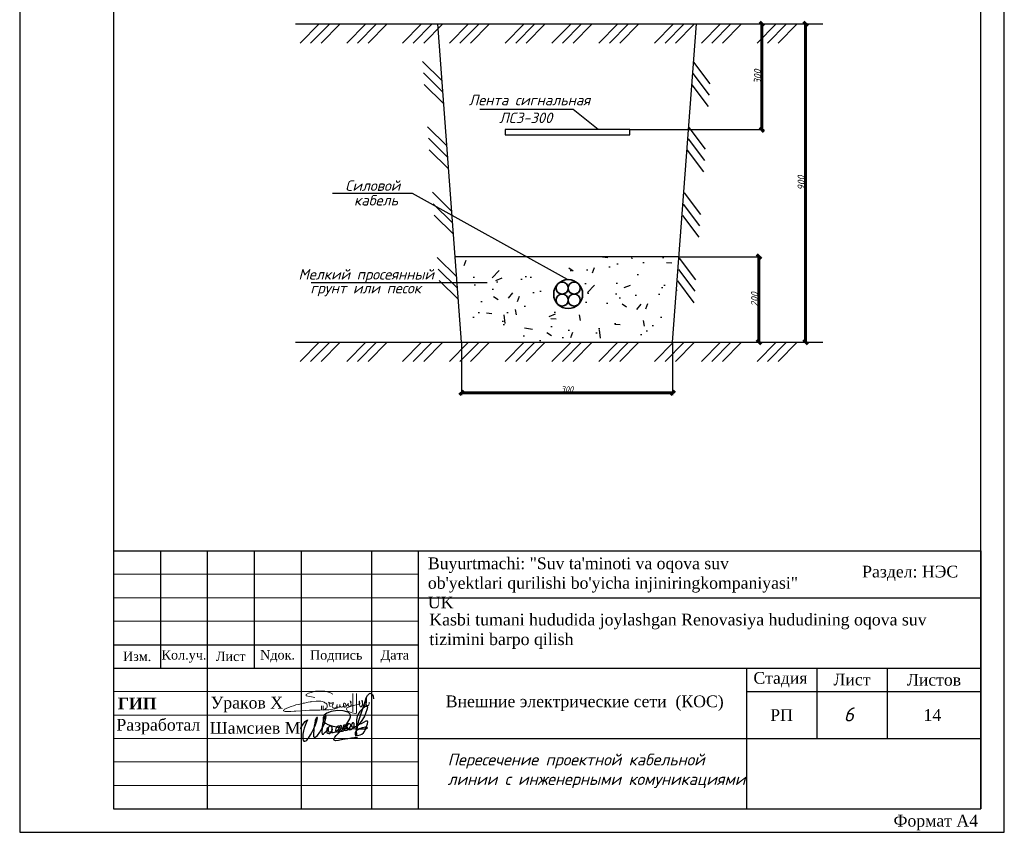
# Model space of a CAD drawing. Header units: metres. Extents: x 703615 to 712205, y 4306166 to 4311183.
# Tile 101 of 256: x 708637 to 708847, y 4306635 to 4306808. Entities that reach past the tile are written whole.
import ezdxf

# ---------------------------------------------------------------- set-up
doc = ezdxf.new("R2010")
doc.units = ezdxf.units.M
doc.header["$LTSCALE"] = 0.5
doc.header["$PDMODE"] = 35
doc.header["$PDSIZE"] = 0.3
for name, color, linetype, lineweight in [('Графа', 7, 'Continuous', 30), ('Графа 20', 7, 'Continuous', 20), ('ПЛАН', 250, 'Continuous', 30), ('Слой размерная', 7, 'Continuous', 13), ('Формат', 7, 'Continuous', 25)]:
    doc.layers.add(name, color=color, linetype=linetype, lineweight=lineweight)
doc.layers.add('Таблицы', color=7, linetype='Continuous')
doc.layers.add('Титульный лист', color=7, linetype='Continuous')
doc.styles.add('Arial UPS', font='times.ttf', dxfattribs={"height": 2.5})
doc.styles.add('ISO', font='isocpeui.ttf')
doc.styles.add('ISOCPEUR текстовый', font='isocpeur.ttf', dxfattribs={"width": 0.8, "oblique": 15})
doc.styles.get("Standard").update_dxf_attribs({"font": 'times.ttf'})
doc.styles.add('Style-RUSSIAN_1251 I 0.32289', font='isocpeui.ttf')
doc.styles.add('Times new roman', font='timesbd.ttf', dxfattribs={"height": 3})
doc.styles.add('ГОСТ1250', font='isocpeui.ttf', dxfattribs={"height": 1200})
doc.dimstyles.new('Copy of 1000_1', dxfattribs={"dimtxt": 1200, "dimasz": 900, "dimexe": 500, "dimexo": 100, "dimgap": 200, "dimtad": 1, "dimdec": 1, "dimlfac": 0.001, "dimzin": 0, "dimdsep": 46, "dimtxsty": 'ГОСТ1250', "dimblk": 'OBLIQUE', "dimcen": 0.09, "dimclrd": 1, "dimclre": 1, "dimclrt": 1, "dimadec": 0, "dimazin": 0, "dimtfac": 1, "dimtdec": 1, "dimtmove": 0, "dimatfit": 3, "dimldrblk": 'OBLIQUE', "dimfxl": 1, "dimtolj": 1, "dimtzin": 0, "dimlwe": -1, "dimarcsym": 0})

# ---------------------------------------------------------------- blocks, each defined once
blk = doc.blocks.new('fref')
at = {"lineweight": 35, "ltscale": 100}
for centre, radius in [((354788.7762435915, 84760.4824886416), 313.81439695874), ((354658.7665333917, 84890.49219884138), 130.0097101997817), ((354918.7859537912, 84890.49219884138), 130.0097101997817), ((354658.7665333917, 84630.47277844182), 130.0097101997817), ((354918.7859537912, 84630.47277844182), 130.0097101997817)]:
    blk.add_circle(centre, radius, dxfattribs=at)
blk = doc.blocks.new('_Oblique')
at = {"color": 0, "linetype": 'ByBlock', "lineweight": -2}
blk.add_line((-0.5, -0.5), (0.5, 0.5), dxfattribs=at)
blk = doc.blocks.new('*D156')
at = {"color": 1, "ltscale": 100, "transparency": 16777216}
for p, q in [((9551258.754780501, -726887.8078120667), (9551258.754780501, -738112.5468757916)), ((9596258.754780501, -726887.8078120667), (9596258.754780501, -738112.5468757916))]:
    blk.add_line(p, q, dxfattribs=at)
at = {"color": 1, "lineweight": -2, "ltscale": 100, "transparency": 16777216}
blk.add_line((9551258.754780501, -737612.5468757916), (9596258.754780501, -737612.5468757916), dxfattribs=at)
at = {"layer": 'Defpoints', "color": 0, "lineweight": 60, "ltscale": 100, "transparency": 16777216}
for p in [(9551258.754780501, -726787.8078120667), (9596258.754780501, -726787.8078120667), (9596258.754780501, -737612.5468757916)]:
    blk.add_point(p, dxfattribs=at)
at = {"color": 1, "lineweight": -2, "ltscale": 100, "transparency": 16777216, "xscale": 900, "yscale": 900, "zscale": 900, "rotation": 180}
blk.add_blockref('_Oblique', (9551258.754780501, -737612.5468757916), dxfattribs=at)
at = {"color": 1, "lineweight": -2, "ltscale": 100, "transparency": 16777216, "xscale": 900, "yscale": 900, "zscale": 900}
blk.add_blockref('_Oblique', (9596258.754780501, -737612.5468757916), dxfattribs=at)
at = {"color": 1, "ltscale": 100, "transparency": 16777216, "insert": (9573758.754780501, -736812.5468757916), "char_height": 1200, "attachment_point": 5, "style": 'ГОСТ1250'}
blk.add_mtext('\\A1;300', dxfattribs=at)
blk = doc.blocks.new('*D157')
at = {"color": 1, "ltscale": 100, "transparency": 16777216}
for p, q in [((9587234.139346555, -658933.3242392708), (9615790.323280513, -658933.3242392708)), ((9587234.139346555, -681483.085726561), (9615790.323280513, -681483.085726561))]:
    blk.add_line(p, q, dxfattribs=at)
at = {"color": 1, "lineweight": -2, "ltscale": 100, "transparency": 16777216}
blk.add_line((9615290.323280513, -681483.085726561), (9615290.323280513, -658933.3242392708), dxfattribs=at)
at = {"layer": 'Defpoints', "color": 0, "lineweight": 60, "ltscale": 100, "transparency": 16777216}
for p in [(9587134.139346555, -658933.3242392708), (9615290.323280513, -658933.3242392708), (9587134.139346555, -681483.085726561)]:
    blk.add_point(p, dxfattribs=at)
at = {"color": 1, "lineweight": -2, "ltscale": 100, "transparency": 16777216, "xscale": 900, "yscale": 900, "zscale": 900}
for p, rotation in [((9615290.323280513, -658933.3242392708), 90), ((9615290.323280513, -681483.085726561), 270)]:
    blk.add_blockref('_Oblique', p, dxfattribs=dict(at, rotation=rotation))
at = {"color": 1, "ltscale": 100, "transparency": 16777216, "insert": (9614340.323280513, -670208.2049829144), "char_height": 1200, "attachment_point": 5, "rotation": 90, "style": 'ГОСТ1250'}
blk.add_mtext('\\A1;{\\H1.25x;300}', dxfattribs=at)
blk = doc.blocks.new('*D158')
at = {"color": 1, "ltscale": 100, "transparency": 16777216}
for p, q in [((9597727.636407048, -708577.9759631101), (9615186.94309938, -708577.9759631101)), ((9596358.754780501, -726787.8078120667), (9615186.94309938, -726787.8078120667))]:
    blk.add_line(p, q, dxfattribs=at)
at = {"color": 1, "lineweight": -2, "ltscale": 100, "transparency": 16777216}
blk.add_line((9614686.94309938, -726787.8078120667), (9614686.94309938, -708577.9759631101), dxfattribs=at)
at = {"layer": 'Defpoints', "color": 0, "lineweight": 60, "ltscale": 100, "transparency": 16777216}
for p in [(9597627.636407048, -708577.9759631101), (9614686.94309938, -708577.9759631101), (9596258.754780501, -726787.8078120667)]:
    blk.add_point(p, dxfattribs=at)
at = {"color": 1, "lineweight": -2, "ltscale": 100, "transparency": 16777216, "xscale": 900, "yscale": 900, "zscale": 900}
for p, rotation in [((9614686.94309938, -708577.9759631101), 90), ((9614686.94309938, -726787.8078120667), 270)]:
    blk.add_blockref('_Oblique', p, dxfattribs=dict(at, rotation=rotation))
at = {"color": 1, "ltscale": 100, "transparency": 16777216, "insert": (9613736.94309938, -717682.8918875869), "char_height": 1200, "attachment_point": 5, "rotation": 90, "style": 'ГОСТ1250'}
blk.add_mtext('\\A1;{\\H1.25x;200}', dxfattribs=at)
blk = doc.blocks.new('*D159')
at = {"color": 1, "ltscale": 100, "transparency": 16777216}
for p, q in [((9624520.822069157, -658933.3242392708), (9624120.822069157, -658933.3242392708)), ((9624520.822069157, -726787.8078120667), (9624120.822069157, -726787.8078120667))]:
    blk.add_line(p, q, dxfattribs=at)
at = {"color": 1, "lineweight": -2, "ltscale": 100, "transparency": 16777216}
blk.add_line((9624620.822069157, -726787.8078120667), (9624620.822069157, -658933.3242392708), dxfattribs=at)
at = {"layer": 'Defpoints', "color": 0, "lineweight": 60, "ltscale": 100, "transparency": 16777216}
for p in [(9624620.822069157, -658933.3242392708), (9624620.822069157, -658933.3242392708), (9624620.822069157, -726787.8078120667)]:
    blk.add_point(p, dxfattribs=at)
at = {"color": 1, "lineweight": -2, "ltscale": 100, "transparency": 16777216, "xscale": 900, "yscale": 900, "zscale": 900}
for p, rotation in [((9624620.822069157, -658933.3242392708), 90), ((9624620.822069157, -726787.8078120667), 270)]:
    blk.add_blockref('_Oblique', p, dxfattribs=dict(at, rotation=rotation))
at = {"color": 1, "ltscale": 100, "transparency": 16777216, "insert": (9623670.822069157, -692860.5660256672), "char_height": 1200, "attachment_point": 5, "rotation": 90, "style": 'ГОСТ1250'}
blk.add_mtext('\\A1;{\\H1.25x;900}', dxfattribs=at)
blk = doc.blocks.new('A$C194E077B')
at = {"color": 5, "lineweight": 20}
for points in [[(-162.2544096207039, 199.7434229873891), (-240.4484645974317, 220.6954568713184), (-363.7708476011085, 241.0990534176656), (-363.7708476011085, 276.1616470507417), (-310.3631611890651, 306.9965891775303), (-248.3861532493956, 323.603278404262), (-145.3415479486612, 351.2139971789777), (-37.20661012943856, 351.2139971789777), (76.14627316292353, 351.2139971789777), (194.5864970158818, 319.4780348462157), (265.6846752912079, 278.4294824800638)], [(835.2751156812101, 300.1175734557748), (835.2751156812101, -170.9497752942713), (798.7631466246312, -176.9175655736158), (728.5535804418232, -165.4817502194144), (620.1258657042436, -121.4862891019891), (592.9732395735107, -75.04949680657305), (601.8662064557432, -42.03351798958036), (665.1668836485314, -20.08791127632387), (729.7600514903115, 6.524556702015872), (797.6828921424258, 16.8188391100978), (885.2531333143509, 35.54044824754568), (885.2531333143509, 35.54044824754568), (904.7859178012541, 45.17574729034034)], [(747.6666440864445, 298.6816550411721), (746.2527769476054, -137.625113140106)], [(42.05177246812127, -99.20019937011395), (83.06963820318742, -75.51852354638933), (95.62863474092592, -68.2675835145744), (110.4253241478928, -53.47089410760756), (122.3907353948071, -41.50548286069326), (130.8750715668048, -26.81018154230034), (136.7864069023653, -4.748777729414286), (136.7864069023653, 21.53364607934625), (124.8524340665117, 42.20389336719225), (109.6659834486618, 57.39034398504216), (99.92591582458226, 67.1304116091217), (80.30695065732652, 78.45742642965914), (58.30450778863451, 91.16054274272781), (13.0961304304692, 103.2740909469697), (-18.90538802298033, 111.8488719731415), (-86.595019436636, 111.8488719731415), (-126.6805462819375, 111.8488719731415), (-230.8532248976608, 105.0649502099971), (-248.8390005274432, 100.2456761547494), (-271.038254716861, 100.2456761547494), (-316.8142624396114, 87.98003185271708), (-347.8845914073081, 79.65476229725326), (-409.2683891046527, 69.94344542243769), (-436.2532585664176, 65.67426319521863), (-496.8529337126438, 49.43662917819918), (-542.8993285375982, 37.09853487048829), (-616.9775303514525, 24.26447264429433), (-665.3555747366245, 4.769887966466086), (-728.1785342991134, -12.06347331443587), (-786.7814659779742, -36.63670061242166), (-841.0117928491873, -57.69081082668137), (-858.5049702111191, -64.48227430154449), (-880.3153924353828, -77.07452744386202), (-894.0726033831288, -90.83173839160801), (-904.4079418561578, -101.167076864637), (-904.4079418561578, -112.2755301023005), (-893.9757900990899, -122.7076818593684), (-871.1194254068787, -130.2353718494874), (-840.4398756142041, -134.081221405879), (-808.3811494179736, -134.2097729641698), (-760.2624158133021, -134.2097729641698), (-736.7498630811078, -134.2097729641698), (-653.585880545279, -127.3688624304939), (-611.7686853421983, -123.9290597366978), (-490.563826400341, -116.1595425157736), (-388.5334769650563, -108.7773857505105), (-287.3057848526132, -101.6620965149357), (-158.1883137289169, -96.81179389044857), (-38.8776144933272, -96.81179389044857), (84.74035741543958, -89.47234771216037), (174.1118179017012, -89.47234771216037), (221.6060949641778, -81.85631366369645), (269.1003720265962, -75.20553888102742), (318.1073958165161, -67.04295659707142), (369.2320238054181, -63.11284620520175), (369.2320238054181, -63.11284620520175)], [(0, 0), (0, -92.172981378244)], [(41.15087875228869, 2.42133409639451), (41.23947148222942, -97.7932527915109)], [(203.088096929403, -24.0591691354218), (196.4213109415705, 0.8216148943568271), (190.8937137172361, 21.45088857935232), (184.7601887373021, 44.34151543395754), (184.7601887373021, 65.27444187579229), (175.5787288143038, 81.17719695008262), (168.5294168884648, 93.38696336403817), (188.5064732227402, 73.40990702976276), (200.4919787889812, 70.19840049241), (219.7813791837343, 70.19840049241), (241.5791639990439, 70.19840049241), (258.7997285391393, 74.8126368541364), (272.1971487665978, 78.4024647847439), (279.1524812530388, 90.44945403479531), (279.1524812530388, 70.04889638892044), (274.1359315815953, 51.32687813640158), (262.4684565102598, 26.24771665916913), (251.8804355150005, -0.2958822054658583), (251.8804355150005, -16.47008694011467), (261.2771289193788, -32.74563733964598), (282.259291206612, -44.85969438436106), (302.7043217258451, -50.33792380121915), (328.7434857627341, -43.36075082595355), (346.7897109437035, -32.94175785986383), (360.7508457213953, -18.98062308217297), (368.155257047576, -6.155806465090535), (370.6627580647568, 33.08915586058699), (368.155257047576, -6.155806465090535), (372.2777313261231, -21.54108992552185), (382.0610925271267, -27.18951614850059), (392.163115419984, -33.02192178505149), (406.2885427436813, -29.23702494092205), (418.3444147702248, -26.00666376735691), (432.7706854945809, -11.58039304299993), (437.5745841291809, -3.259796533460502), (437.5745841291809, 38.88784123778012), (437.5745841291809, -3.259796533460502), (452.5390460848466, -18.2242584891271), (463.8060653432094, -24.72927509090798), (477.4434255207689, -24.72927509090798), (504.2163590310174, -20.03774645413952), (520.7946595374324, -3.459445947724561), (527.8734682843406, 8.801410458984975), (524.1269463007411, 22.78362085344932), (521.7185289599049, 40.9794443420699), (521.7185289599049, 47.73200879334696), (525.9580116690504, 54.5381206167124), (534.7997369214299, 63.37984586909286), (549.1751194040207, 63.37984586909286), (568.560710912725, 48.85369395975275), (579.0630990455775, 24.73178537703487), (585.3898042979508, 1.120199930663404), (580.3427368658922, -17.71571215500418), (565.4721935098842, -26.30122436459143), (548.660719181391, -26.30122436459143), (530.5041369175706, -8.144642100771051), (527.8734682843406, 8.801410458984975)], [(592.8985166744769, 1.864389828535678), (614.8021364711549, 19.86218934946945), (620.7994601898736, 30.24985873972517), (635.0700924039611, 44.52049095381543), (637.1924162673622, 69.8023532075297), (635.0700924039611, 44.52049095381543), (635.0700924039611, 19.37587776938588), (645.8683202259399, 0.672798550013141), (664.0536994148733, -9.826535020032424), (679.5393743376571, -9.826535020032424), (701.1637827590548, 0.2518442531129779), (704.6022413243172, 13.08434631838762), (704.6022413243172, 34.95036695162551), (698.5661520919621, 65.94750181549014), (686.3942246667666, 94.19598949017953), (679.7147308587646, 121.9397105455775)], [(681.6744153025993, 122.8952947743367), (690.7926054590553, 107.1021261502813), (705.0528414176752, 87.22385435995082), (717.383672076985, 87.22385435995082)], [(898.0572597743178, 116.2493360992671), (898.0572597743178, 60.11319226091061), (905.7786058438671, 31.29673642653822), (917.1929428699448, -11.30214928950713)], [(909.9510945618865, 54.70704719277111), (903.4646544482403, 116.2431989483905)], [(951.5736010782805, -13.16716199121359), (967.4217099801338, 14.28256783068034), (977.8299313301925, 53.12657872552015), (977.8299313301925, 112.2285032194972), (972.6938103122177, 131.3967678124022)], [(962.3765172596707, 113.5266920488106), (966.7742989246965, 97.11394743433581), (977.8299313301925, 53.12657872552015), (986.705751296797, 20.00156765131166), (1013.03803035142, 4.798619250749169), (1031.839896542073, 9.836564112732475), (1060.60747799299, 38.6041455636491), (1075.853176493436, 95.50186696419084), (1075.853176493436, 122.5859678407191), (1073.676376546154, 180.1113364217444)], [(1063.925040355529, 182.080066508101), (1055.681247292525, 151.3138119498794), (1045.44982268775, 113.1296154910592), (1045.44982268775, 80.16596012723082), (1054.694882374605, 45.66292765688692), (1069.736477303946, 19.61012101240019), (1087.975179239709, 9.080001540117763), (1109.252766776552, 9.080001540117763), (1131.614045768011, 31.44128053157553), (1138.474853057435, 57.04616191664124), (1138.474853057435, 93.35557849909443)]]:
    blk.add_lwpolyline(points, dxfattribs=at)
for centre, radius, start, end in [((680.8262248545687, 122.1475150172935), 1.130752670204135, 41.39997294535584, 190.5897412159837), ((900.7601133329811, 115.5028211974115), 2.804050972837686, 15.30983531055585, 164.5601084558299), ((899.2257711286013, 54.35408662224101), 10.73112966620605, 301.2070641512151, 10.14962501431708), ((978.7416052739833, 116.0060813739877), 16.55184210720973, 111.9119975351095, 188.6150681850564), ((1068.241640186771, 178.3265749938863), 5.720291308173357, 18.18012315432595, 138.9914690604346), ((934.8374322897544, -3.86241744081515), 19.14882808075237, 202.8625354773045, 330.9274189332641)]:
    blk.add_arc(centre, radius, start, end, dxfattribs=at)
blk = doc.blocks.new('подпись')
at = {"color": 5, "lineweight": 25, "ltscale": 100}
for points in [[(0, 0), (-197.0712032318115, 125.8245334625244), (-197.0712032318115, 308.8420372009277), (-123.1695022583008, 590.9940223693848), (566.5797119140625, 1631.906074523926), (952.5108184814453, 2108.51415681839), (1272.751525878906, 2413.543329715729), (1527.301830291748, 2588.935104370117), (1215.272424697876, 1792.04639005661), (927.8769187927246, 1029.4734582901), (653.3010272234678, 300.9159884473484), (451.621509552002, -350.7835488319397), (336.6633071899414, -1265.871067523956), (279.1842060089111, -1948.373841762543), (312.0294075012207, -2489.800623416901), (402.3537082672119, -2825.332713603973), (550.157112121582, -3092.233239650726), (837.5526161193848, -3149.426209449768), (1108.525522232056, -3069.356051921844), (1379.498426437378, -2844.397037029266), (1822.90863609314, -2348.724630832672), (2373.065746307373, -1422.198518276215), (2701.517753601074, -819.7659020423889), (3274.256093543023, 230.7262517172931), (3711.507671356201, 1254.432473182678), (3949.635375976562, 2043.695457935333), (4122.072679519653, 2646.128074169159), (4211.07577907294, 2957.072220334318), (4211.07577907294, 3164.677668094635), (4039.959678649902, 3164.677668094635), (3851.099775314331, 2974.03443479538), (3637.60597038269, 2341.09890127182), (3506.225168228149, 1673.847585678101), (3350.210464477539, 976.0933527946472), (3274.256093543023, 230.7262517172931), (3120.294061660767, -1414.5727891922), (3120.294061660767, -1856.865089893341), (3317.365264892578, -2036.069728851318), (3604.760770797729, -2047.508322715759), (3851.099775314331, -1891.180871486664), (4171.340480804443, -1589.964563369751), (4828.244493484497, -735.8828797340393), (5197.753000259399, -125.8245339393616), (5526.205007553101, 552.8653755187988), (5977.826515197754, 1353.566954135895), (6150.263818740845, 1952.186706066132), (6273.433320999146, 2417.356194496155), (6429.448024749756, 2974.03443479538), (6478.715826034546, 3340.069442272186), (6421.236724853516, 3530.712675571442), (6214.091792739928, 3468.258297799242), (6043.516918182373, 3206.61917924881), (5854.657012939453, 2707.133908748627), (5739.698810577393, 2219.087232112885), (5542.627607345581, 1395.508465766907), (5452.30330657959, 720.6314206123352), (5411.24680519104, -823.5787668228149), (5460.51460647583, -1292.561120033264), (5616.529308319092, -1292.561120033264), (5821.811813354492, -1223.929555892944), (5928.558715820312, -1113.356481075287), (6273.433320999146, -758.7600674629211), (6626.519227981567, -457.5437593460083), (6987.816434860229, -3.812864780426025), (7045.29553604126, 320.2806315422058), (6938.548635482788, 430.8537063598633), (6798.956531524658, 331.7192254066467), (6708.632230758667, 53.38010501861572), (6700.420930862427, -324.0934963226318), (6716.843530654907, -835.0173606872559), (6954.971235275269, -991.3448119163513), (7217.732839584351, -1090.479292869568), (7529.762245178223, -1056.163511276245), (7693.988248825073, -915.0875186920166), (7833.580352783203, -793.075849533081), (8038.862855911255, -514.73672914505), (8112.764556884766, -293.5905790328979), (8145.609758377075, 53.38010501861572), (8129.187158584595, 575.7425637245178), (7964.961154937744, 831.2044959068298), (7710.410848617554, 907.4617891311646), (7406.592742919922, 861.7074131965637), (7217.732839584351, 697.7542328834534), (7053.5068359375, 350.7835488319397), (7012.450336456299, -3.812864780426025), (7053.5068359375, -324.0934963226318), (7209.52153968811, -671.0641803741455), (7455.860544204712, -747.3214735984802), (7693.988248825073, -659.6255865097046), (7882.848152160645, -514.73672914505), (8055.285455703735, -369.8478722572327), (8145.609758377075, -202.0818271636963), (8211.300159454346, -3.812864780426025), (8129.187158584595, 64.81869888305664), (7973.172454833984, -160.1403160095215), (7989.595054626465, -468.9823532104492), (8055.285455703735, -770.1986613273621), (8416.582662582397, -823.5787668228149), (8712.189468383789, -758.7600674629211), (8966.73977470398, -636.7483983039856), (9229.501379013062, -457.5437593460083), (9508.685585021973, -224.9590148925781), (9779.658489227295, -15.25145864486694), (9976.729692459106, 285.9648494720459), (10034.20879364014, 629.1226687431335), (9976.729692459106, 831.2044959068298), (9705.756788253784, 907.4617891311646), (9467.629083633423, 785.450119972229), (9278.769180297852, 552.8653755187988), (9098.12057685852, 198.2689623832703), (9040.64147567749, -148.7017216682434), (9089.90927696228, -434.6665716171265), (9369.093481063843, -602.4326167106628), (9705.756788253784, -648.1869926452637), (9911.039291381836, -480.4209475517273), (10173.80089759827, -224.9590148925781), (10420.13990211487, 41.9415111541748), (10510.46420288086, 297.4034433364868), (10584.36590576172, 697.7542328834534), (10567.94330406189, 918.9003829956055), (10420.13990211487, 1029.4734582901), (10206.64609718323, 976.0933527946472), (10009.57489395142, 697.7542328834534), (9886.405391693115, 419.4151124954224), (9853.560190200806, 19.06432294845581), (9886.405391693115, -270.713390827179), (10108.110496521, -434.6665716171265), (10411.92860221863, -457.5437593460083), (10855.33880996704, -457.5437593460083), (11085.25521469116, -346.9706840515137), (11274.11511802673, -148.7017216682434), (11545.0880241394, 87.69588708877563), (11791.42702865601, 343.1578192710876), (11865.32872962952, 529.988187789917), (11799.63832855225, 896.0231952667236), (11520.45412254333, 1098.105021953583), (11241.26991844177, 1098.105021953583), (11052.41001319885, 907.4617891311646), (10962.08571243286, 552.8653755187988), (11019.56481361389, 186.8303680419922), (11274.11511802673, -190.6432332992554), (11610.77842521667, -270.713390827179), (12013.13213348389, -205.8946919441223), (12284.10503768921, -45.75437593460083), (12596.13444328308, 209.7075562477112), (12842.47344779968, 507.110999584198), (13055.96725273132, 896.0231952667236), (13064.17855262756, 1239.181014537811), (12932.79775047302, 1437.449976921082), (12686.45874595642, 1509.89440536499), (12407.27453994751, 1509.89440536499), (12169.14683532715, 1250.619608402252), (12045.97733306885, 945.5904355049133), (12070.61123466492, 358.4092779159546), (12292.31633758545, 91.50875186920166), (12686.45874595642, -76.25729322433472), (13105.23505401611, -7.625729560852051), (13524.01136207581, 259.274796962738), (13778.56166648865, 480.4209470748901), (13959.21026992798, 751.1343379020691), (13992.05547142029, 1162.923721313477), (14008.47807121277, 1574.713104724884), (13827.82946777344, 1742.47914981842), (13548.64526176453, 1719.601961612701), (13302.30625724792, 1475.57862329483), (13261.24975585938, 1174.362315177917), (13326.94015884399, 716.8185558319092), (13638.96956443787, 594.8068866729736), (14016.68937110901, 648.1869921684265), (14361.56397819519, 781.637255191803), (14731.07248497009, 960.8418941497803), (15125.21489334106, 1227.74242067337), (15511.14599990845, 1540.397322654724), (15954.55620956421, 2142.82993888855), (16685.36192321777, 3313.379389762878), (17038.4478302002, 4339.039983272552), (17547.54843902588, 5551.530945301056), (17580.39364051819, 6031.951892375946), (17391.53373718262, 6142.524967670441), (17194.46253204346, 6142.524967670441), (16833.16532516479, 5990.010381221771), (16192.68391418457, 5479.086516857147), (15461.87819862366, 4777.519419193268), (15067.73579216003, 4041.636539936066), (14772.12898635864, 3423.952465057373), (14616.11428260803, 2546.993593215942), (14575.05778312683, 1574.713104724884), (14534.00128173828, -259.274796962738), (14624.32558250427, -1303.999713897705), (14607.90298271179, -1570.900240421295), (14509.36738014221, -1795.859255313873), (14377.98657798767, -1750.104879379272), (14377.98657798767, -1448.88857126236), (14821.39678764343, 583.3682928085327), (15034.89059066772, 1498.455811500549), (15240.17309570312, 2360.163224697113), (16053.09181022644, 5013.917028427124), (16857.79922676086, 7446.524681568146), (17202.67383384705, 8388.30225276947), (17547.54843902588, 9017.424921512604), (17941.69084739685, 9474.968680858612), (18171.60725212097, 9646.547590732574), (18573.96096038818, 9474.968680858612), (18828.51126480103, 9333.892688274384), (19058.42766952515, 8845.846012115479), (19148.75197029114, 8159.530373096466)], [(14813.18548774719, -2173.332856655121), (13228.40455627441, -2295.344525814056), (12275.89373779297, -2455.484841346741), (10970.2970123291, -2714.759638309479), (9779.658489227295, -2958.78297662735), (9016.00757408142, -3057.917457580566), (8613.653867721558, -2878.712818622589), (8515.118265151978, -2554.619322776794), (8818.93637084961, -2032.256864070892), (9180.233577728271, -1589.964563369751), (9599.009885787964, -1128.607939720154), (10953.87441253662, 61.00583457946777), (11536.87672424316, 781.637255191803), (12275.89373779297, 1910.245194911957), (12784.994348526, 2794.829795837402), (12982.06555175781, 3378.198089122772), (13006.69945144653, 3778.548878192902), (12842.47344779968, 4163.648209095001), (12440.11974143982, 4483.928840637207), (11980.28693199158, 4724.139314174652), (11052.41001319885, 4945.285464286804), (9525.108184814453, 5029.168487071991), (7850.002952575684, 4785.14514875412), (6725.054830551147, 4361.917171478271), (5977.826515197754, 3759.484554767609), (5698.642311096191, 3115.110427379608), (5715.064910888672, 2554.619322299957), (5854.657012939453, 2131.391345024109), (6339.123723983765, 1670.034720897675), (6963.182535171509, 1284.935390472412), (8030.651556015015, 945.5904355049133), (9984.940994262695, 480.4209470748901), (11405.49592018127, 251.649067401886), (12850.68474960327, 209.7075562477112), (14312.2961769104, 152.5145864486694), (14780.34028625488, 175.3917741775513)], [(14755.70638656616, 171.5789093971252), (16102.35961151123, 122.0116691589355), (16866.0105266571, 194.4560976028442), (17342.26593589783, 293.5905785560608), (17531.1258392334, 404.1636538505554), (17416.16763687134, 522.3624582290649), (16972.75742912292, 571.9296989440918), (16603.24892044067, 552.8653755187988), (16118.78221130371, 434.6665711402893), (15404.39909744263, 152.5145864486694), (14944.56628990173, -64.8186993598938), (14607.90298271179, -266.9005265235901), (14369.77527809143, -476.6080827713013), (14238.39447593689, -785.450119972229), (14205.54927444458, -1216.303826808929), (14353.35267829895, -1502.268676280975), (14977.41148948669, -1605.216022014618), (15593.25900268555, -1452.701435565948), (16003.82400894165, -1265.871067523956), (16422.60031700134, -926.5261125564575), (16726.41842460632, -556.678240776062), (16907.06702804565, -175.3917746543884), (17104.13823127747, 362.2221426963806), (17284.7868347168, 823.5787663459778), (17531.1258392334, 1521.332999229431), (17637.87274169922, 2009.379675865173), (17498.28063774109, 2238.151555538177), (17104.13823127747, 2219.087232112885), (16463.65681838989, 1841.613630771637), (15823.17540550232, 1502.268676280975), (15437.24429893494, 1372.631277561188), (15346.9199962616, 1349.754089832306), (15305.8634967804, 1349.754089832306)]]:
    blk.add_lwpolyline(points, dxfattribs=at)
blk = doc.blocks.new('shtamp')
at = {"layer": 'Графа'}
for p, q in [((-958.6378048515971, -109.4023690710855), (-773.6378048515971, -109.4023690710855)), ((-958.6378048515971, -109.4023690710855), (-958.6378048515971, -164.4023690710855)), ((-948.6378048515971, -109.4023690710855), (-948.6378048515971, -134.4023690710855)), ((-938.6378048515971, -109.4023690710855), (-938.6378048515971, -164.4023690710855)), ((-928.6378048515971, -109.4023690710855), (-928.6378048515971, -134.4023690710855)), ((-918.6378048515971, -109.4023690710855), (-918.6378048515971, -164.4023690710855)), ((-903.6378048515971, -109.4023690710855), (-903.6378048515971, -164.4023690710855)), ((-893.6378048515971, -109.4023690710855), (-893.6378048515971, -164.4023690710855)), ((-773.6378048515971, -109.4023690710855), (-773.6378048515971, -164.4023690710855)), ((-893.6378048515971, -119.4023690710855), (-773.6378048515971, -119.4023690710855)), ((-958.6378048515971, -129.4023690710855), (-893.6378048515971, -129.4023690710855)), ((-958.6378048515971, -134.4023690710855), (-773.6378048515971, -134.4023690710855)), ((-823.6378048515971, -134.4023690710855), (-823.6378048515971, -164.4023690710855)), ((-808.6378048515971, -134.4023690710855), (-808.6378048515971, -149.4023690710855)), ((-793.6378048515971, -134.4023690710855), (-793.6378048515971, -149.4023690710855)), ((-823.6378048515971, -139.4023690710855), (-773.6378048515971, -139.4023690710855)), ((-893.6378048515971, -149.4023690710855), (-773.6378048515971, -149.4023690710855)), ((-958.6378048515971, -164.4023690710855), (-773.6378048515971, -164.4023690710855))]:
    blk.add_line(p, q, dxfattribs=at)
at = {"layer": 'Графа 20'}
for p, q in [((-958.6378048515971, -114.4023690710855), (-893.6378048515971, -114.4023690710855)), ((-958.6378048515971, -119.4023690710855), (-893.6378048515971, -119.4023690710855)), ((-958.6378048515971, -124.4023690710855), (-893.6378048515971, -124.4023690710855)), ((-958.6378048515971, -139.4023690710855), (-893.6378048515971, -139.4023690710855)), ((-958.6378048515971, -144.4023690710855), (-893.6378048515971, -144.4023690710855)), ((-958.6378048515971, -149.4023690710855), (-893.6378048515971, -149.4023690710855)), ((-958.6378048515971, -154.4023690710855), (-893.6378048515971, -154.4023690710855)), ((-958.6378048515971, -159.4023690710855), (-893.6378048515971, -159.4023690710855))]:
    blk.add_line(p, q, dxfattribs=at)
at = {"color": 7, "lineweight": 30, "xscale": 0.008941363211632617, "yscale": 0.008941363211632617, "zscale": 0.008941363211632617}
blk.add_blockref('A$C194E077B', (-914.2554256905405, -142.4718980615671), dxfattribs=at)
at = {"color": 0, "linetype": 'ByBlock', "lineweight": 25, "xscale": 0.0008018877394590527, "yscale": 0.0008018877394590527, "zscale": 0.0008018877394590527}
blk.add_blockref('подпись', (-918.5006934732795, -147.4725067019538), dxfattribs=at)
at = {"layer": 'ПЛАН', "color": 18, "lineweight": 9, "true_color": 0x000000, "insert": (-957.7299316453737, -140.6803973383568), "char_height": 2.5, "width": 7.35666897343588, "attachment_point": 1, "line_spacing_factor": 0.6, "style": 'Times new roman'}
blk.add_mtext('ГИП', dxfattribs=at)
at = {"layer": 'Слой размерная', "color": 7, "linetype": 'Continuous', "lineweight": 20, "char_height": 2.499999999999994, "attachment_point": 5}
for s, insert, width in [('{\\fISOCPEUR|b1|i1|c204|p34;\\H0.8333x;\\C256; }Раздел: НЭС', (-789.3784458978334, -114.1848670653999), 21.2007754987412), ('{\\fTimes New Roman|b0|i0|c204|p18;Стадия}', (-816.3871204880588, -136.8518193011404, -293.7216020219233), 20.00000000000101), ('{\\fTimes New Roman|b0|i0|c204|p18;Лист}', (-801.1378048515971, -136.8518193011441, -293.7216020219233), 14.99999999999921), ('{\\fTimes New Roman|b0|i0|c204|p18;Листов}', (-783.6378048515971, -136.9023690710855, -293.7216020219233), 19.99999999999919)]:
    blk.add_mtext(s, dxfattribs=dict(at, insert=insert, width=width))
at = {"layer": 'Слой размерная', "color": 7, "lineweight": 20, "attachment_point": 5}
for s, insert, char_height, width in [('{\\fTimes New Roman|b0|i0|c204|p18;Изм.}', (-953.5945657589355, -131.9023690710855), 1.999999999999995, 10.08647818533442), ('{\\fTimes New Roman|b0|i0|c204|p18;Кол.уч.}', (-943.5945657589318, -131.9023690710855), 1.999999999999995, 9.913521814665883), ('{\\fTimes New Roman|b0|i0|c204|p18;Лист}', (-933.6378048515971, -131.9023690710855), 1.999999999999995, 10.00000000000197), ('{\\fTimes New Roman|b0|i0|c0|p18;N\\fTimes New Roman|b0|i0|c204|p18;док.}', (-923.6378048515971, -131.8564921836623), 1.999999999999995, 9.999999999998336), ('{\\fTimes New Roman|b0|i0|c204|p18;Подпись}', (-911.1378048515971, -131.9023690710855), 1.999999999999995, 15.00000000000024), ('{\\fTimes New Roman|b0|i0|c204|p18;Дата}', (-898.6378048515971, -131.9023690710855), 1.999999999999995, 10.00000000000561), ('{\\fTimes New Roman|b0|i0|c204|p18;РП}', (-816.150231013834, -144.4023690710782, -293.7216020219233), 2.499999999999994, 19.99999999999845), ('14', (-783.9873211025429, -144.4023690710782, -293.7216020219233), 2.499999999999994, 19.99999999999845)]:
    blk.add_mtext(s, dxfattribs=dict(at, insert=insert, char_height=char_height, width=width))
at = {"layer": 'Таблицы', "ltscale": 0.6, "insert": (-858.1303083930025, -141.8879764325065), "char_height": 2.5, "width": 68.98500708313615, "attachment_point": 5, "style": 'ISOCPEUR текстовый'}
blk.add_mtext('{\\fTimes New Roman|b0|i0|c204|p18;\\Q0;\\W1;\\C7;Внешние электрические сети\\fTimes New Roman|b0|i0|c0|p18; \\fTimes New Roman|b0|i0|c204|p18; (КОС)}', dxfattribs=at)
at = {"layer": 'Титульный лист', "linetype": 'Continuous', "ltscale": 1000, "char_height": 2.5, "attachment_point": 1, "style": 'Arial UPS'}
for s, insert, width in [('\\pxql;{\\C7;Buyurtmachi: "Suv ta\'minoti va oqova suv ob\'yektlari qurilishi bo\'yicha injiniringkompaniyasi" UK}', (-891.5750112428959, -110.8050746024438), 80.04067997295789), ('\\pxql;{\\H1.00436x;\\C7;Kasbi tumani hududida joylashgan Renovasiya hududining oqova suv\\Ptizimini barpo\\C256; qilish}', (-891.2776333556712, -122.7888573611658), 134.0403719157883)]:
    blk.add_mtext(s, dxfattribs=dict(at, insert=insert, width=width))
at = {"layer": 'Формат', "color": 7, "ltscale": 100, "char_height": 2.5, "width": 20, "attachment_point": 5}
for s, insert in [('Ураков Х', (-930.1802128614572, -142.1670217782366)), ('Разработал', (-949.0782940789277, -146.888114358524)), ('Шамсиев М', (-928.4338633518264, -147.1670217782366))]:
    blk.add_mtext(s, dxfattribs=dict(at, insert=insert))
blk = doc.blocks.new('йу')
h = blk.add_hatch()
h.set_pattern_fill('AR-CONC', color=256, scale=75, style=0)
h.set_pattern_definition([(49.99999999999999, (4555553.486584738, -1983872.012485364), (13663.8501747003, -1195.431415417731), [1428.75, -15716.25]), (355, (4555553.486584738, -1983872.012485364), (-2643.211948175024, 14329.2482161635), [1143, -12573]), (100.4509999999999, (4556692.136584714, -1983971.631235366), (11020.68762494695, 13133.75158652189), [1214.25, -13356.75]), (46.18420000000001, (4555553.486584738, -1980062.012485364), (20330.92806690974, -3153.174594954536), [2143.125, -23574.375]), (96.63559999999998, (4557247.729084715, -1980324.77498536), (17805.31758496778, 18556.91669175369), [1821.374999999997, -20035.12499999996]), (351.1840000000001, (4555553.486584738, -1980062.012485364), (17805.34543604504, 18556.88383954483), [1714.5, -18859.5]), (21, (4557458.486584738, -1981014.512485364), (11371.11598765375, -7669.913888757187), [1428.75, -15716.25]), (326.0000000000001, (4557458.486584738, -1981014.512485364), (4635.15212607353, 13814.09745917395), [1143, -12573]), (71.4514, (4558406.074084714, -1981653.669985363), (16006.23680775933, 6144.214328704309), [1214.25, -13356.75]), (37.49999999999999, (4555553.486584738, -1983872.012485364), (231.6452437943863, 6341.627915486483), [0, -12420.6, 0, -12763.5, 0, -12620.625]), (7.499999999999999, (4555553.486584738, -1983872.012485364), (5011.474688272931, 7513.543111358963), [0, -7277.099999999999, 0, -12134.85, 0, -4810.124999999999]), (327.5, (4551305.336584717, -1983872.012485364), (10169.29463751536, -429.6557994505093), [0, -4762.5, 0, -14859, 0, -19716.75]), (317.5, (4549400.336584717, -1983872.012485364), (11109.68860395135, 1906.986827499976), [0, -6191.25, 0, -9867.9, 0, -14001.75])])
h.paths.add_polyline_path([(9597627.636407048, -708577.9759631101), (9565044.659759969, -708577.9759631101), (9573848.025070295, -713468.5231267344, -0.2066178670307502), (9576137.433301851, -714335.2273881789, -0.01931505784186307), (9576207.307381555, -714405.1014678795, -0.1947577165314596), (9577077.222523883, -716553.7166335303, -0.1947577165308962), (9576207.307381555, -718702.3317991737, -0.01931505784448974), (9576137.433301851, -718772.2058788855, -0.4048724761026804), (9571840.20297061, -718772.2058789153, -0.01931505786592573), (9571770.328890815, -718702.331799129, -0.1947577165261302), (9570900.413748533, -716553.7166335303, -0.1947577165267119), (9571770.328890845, -714405.1014679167, -0.01931505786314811), (9571840.20297061, -714335.2273881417, -0.1829501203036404), (9573848.025070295, -713468.5231267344), (9565044.659759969, -708577.9759631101), (9549889.87315397, -708577.9759631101), (9551258.754780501, -726787.8078120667), (9596258.754780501, -726787.8078120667)])
for p, q in [((9515821.435478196, -658933.3242392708), (9628327.22911276, -658933.3242392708)), ((9520875.29271616, -658933.3242392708), (9516808.422656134, -663066.0798614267)), ((9523125.29271616, -658933.3242392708), (9519058.422656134, -663066.0798614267)), ((9525375.29271616, -658933.3242392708), (9521308.422656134, -663066.0798614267)), ((9530867.550710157, -658933.3242392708), (9526800.68065013, -663066.0798614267)), ((9533117.550710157, -658933.3242392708), (9529050.68065013, -663066.0798614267)), ((9535367.550710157, -658933.3242392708), (9531300.68065013, -663066.0798614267)), ((9542742.147818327, -658933.3242392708), (9538675.277758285, -663066.0798614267)), ((9544992.147818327, -658933.3242392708), (9540925.277758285, -663066.0798614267)), ((9547242.147818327, -658933.3242392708), (9543175.277758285, -663066.0798614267)), ((9552734.405812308, -658933.3242392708), (9548667.535752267, -663066.0798614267)), ((9554984.405812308, -658933.3242392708), (9550917.535752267, -663066.0798614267)), ((9557234.405812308, -658933.3242392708), (9553167.535752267, -663066.0798614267)), ((9564609.002920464, -658933.3242392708), (9560542.132860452, -663066.0798614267)), ((9566859.002920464, -658933.3242392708), (9562792.132860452, -663066.0798614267)), ((9569109.002920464, -658933.3242392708), (9565042.132860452, -663066.0798614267)), ((9574601.260914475, -658933.3242392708), (9570534.390854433, -663066.0798614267)), ((9576851.260914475, -658933.3242392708), (9572784.390854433, -663066.0798614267)), ((9579101.260914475, -658933.3242392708), (9575034.390854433, -663066.0798614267)), ((9584593.518908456, -658933.3242392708), (9580526.648848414, -663066.0798614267)), ((9586843.518908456, -658933.3242392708), (9582776.648848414, -663066.0798614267)), ((9589093.518908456, -658933.3242392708), (9585026.648848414, -663066.0798614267)), ((9596468.116016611, -658933.3242392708), (9592401.245956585, -663066.0798614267)), ((9598718.116016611, -658933.3242392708), (9594651.245956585, -663066.0798614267)), ((9600968.116016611, -658933.3242392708), (9596901.245956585, -663066.0798614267)), ((9606460.374010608, -658933.3242392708), (9602393.503950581, -663066.0798614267)), ((9608710.374010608, -658933.3242392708), (9604643.503950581, -663066.0798614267)), ((9610960.374010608, -658933.3242392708), (9606893.503950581, -663066.0798614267)), ((9618334.971118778, -658933.3242392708), (9614268.101058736, -663066.0798614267)), ((9620584.971118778, -658933.3242392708), (9616518.101058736, -663066.0798614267)), ((9622834.971118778, -658933.3242392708), (9618768.101058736, -663066.0798614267)), ((9542935.129896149, -666971.0298813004), (9547067.885518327, -671037.8999413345)), ((9600747.663111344, -667073.1733944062), (9604234.38856922, -671705.8666390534)), ((9543117.779784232, -669400.7679130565), (9547250.53540638, -673467.6379730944)), ((9600569.42365396, -669503.2389450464), (9604056.149111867, -674135.9321896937)), ((9543300.429672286, -671830.5059448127), (9547433.185294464, -675897.3760048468)), ((9600391.184196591, -671933.3044956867), (9603877.909654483, -676565.9977403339)), ((9543982.847211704, -680908.5068489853), (9548115.602833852, -684975.3769090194)), ((9599725.244933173, -681012.529077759), (9603211.97039105, -685645.2223224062)), ((9544165.497099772, -683338.2448807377), (9548298.252721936, -687405.1149407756)), ((9599547.00547579, -683442.5946283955), (9603033.730933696, -688075.2878730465)), ((9544348.14698784, -685767.9829124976), (9548480.902610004, -689834.8529725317)), ((9599368.76601842, -685872.6601790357), (9602855.491476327, -690505.353423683)), ((9545030.564527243, -694845.9838166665), (9549163.320149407, -698912.8538767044)), ((9598702.826755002, -694951.8847611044), (9602189.552212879, -699584.5780057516)), ((9545213.214415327, -697275.7218484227), (9549345.970037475, -701342.5919084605)), ((9598524.587297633, -697381.9503117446), (9602011.312755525, -702014.6435563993)), ((9545395.86430338, -699705.4598801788), (9549528.619925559, -703772.3299402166)), ((9598346.34784025, -699812.0158623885), (9601833.073298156, -704444.7091070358)), ((9546078.281842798, -708783.4607843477), (9550211.037464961, -712850.3308443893)), ((9597680.408576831, -708891.2404444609), (9601167.134034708, -713523.9336891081)), ((9546260.931730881, -711213.1988161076), (9550393.68735303, -715280.068876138)), ((9597502.169119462, -711321.3059951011), (9600988.894577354, -715953.9992397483)), ((9546443.581618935, -713642.9368478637), (9550576.337241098, -717709.8069079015)), ((9597323.929662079, -713751.3715457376), (9600810.655119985, -718384.0647903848)), ((9515821.435478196, -726787.8078120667), (9628327.22911276, -726787.8078120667)), ((9520875.29271616, -726787.8078120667), (9516808.422656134, -730920.5634342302)), ((9523125.29271616, -726787.8078120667), (9519058.422656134, -730920.5634342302)), ((9525375.29271616, -726787.8078120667), (9521308.422656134, -730920.5634342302)), ((9530867.550710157, -726787.8078120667), (9526800.68065013, -730920.5634342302)), ((9533117.550710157, -726787.8078120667), (9529050.68065013, -730920.5634342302)), ((9535367.550710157, -726787.8078120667), (9531300.68065013, -730920.5634342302)), ((9542742.147818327, -726787.8078120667), (9538675.277758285, -730920.5634342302)), ((9544992.147818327, -726787.8078120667), (9540925.277758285, -730920.5634342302)), ((9547242.147818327, -726787.8078120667), (9543175.277758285, -730920.5634342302)), ((9552734.405812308, -726787.8078120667), (9548667.535752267, -730920.5634342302)), ((9554984.405812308, -726787.8078120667), (9550917.535752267, -730920.5634342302)), ((9557234.405812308, -726787.8078120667), (9553167.535752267, -730920.5634342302)), ((9564609.002920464, -726787.8078120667), (9560542.132860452, -730920.5634342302)), ((9566859.002920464, -726787.8078120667), (9562792.132860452, -730920.5634342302)), ((9569109.002920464, -726787.8078120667), (9565042.132860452, -730920.5634342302)), ((9574601.260914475, -726787.8078120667), (9570534.390854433, -730920.5634342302)), ((9576851.260914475, -726787.8078120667), (9572784.390854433, -730920.5634342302)), ((9579101.260914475, -726787.8078120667), (9575034.390854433, -730920.5634342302)), ((9584593.518908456, -726787.8078120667), (9580526.648848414, -730920.5634342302)), ((9586843.518908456, -726787.8078120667), (9582776.648848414, -730920.5634342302)), ((9589093.518908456, -726787.8078120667), (9585026.648848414, -730920.5634342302)), ((9596468.116016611, -726787.8078120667), (9592401.245956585, -730920.5634342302)), ((9598718.116016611, -726787.8078120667), (9594651.245956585, -730920.5634342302)), ((9600968.116016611, -726787.8078120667), (9596901.245956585, -730920.5634342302)), ((9606460.374010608, -726787.8078120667), (9602393.503950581, -730920.5634342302)), ((9608710.374010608, -726787.8078120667), (9604643.503950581, -730920.5634342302)), ((9610960.374010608, -726787.8078120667), (9606893.503950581, -730920.5634342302)), ((9618334.971118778, -726787.8078120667), (9614268.101058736, -730920.5634342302)), ((9620584.971118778, -726787.8078120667), (9616518.101058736, -730920.5634342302)), ((9622834.971118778, -726787.8078120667), (9618768.101058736, -730920.5634342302))]:
    blk.add_line(p, q)
at = {"ltscale": 100}
for p, q in [((9551258.754780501, -726787.8078120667), (9546157.952279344, -658933.3242392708)), ((9596258.754780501, -726787.8078120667), (9601359.557281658, -658933.3242392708)), ((9597627.636407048, -708577.9759631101), (9549889.87315397, -708577.9759631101)), ((9556746.492912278, -714160.4666140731), (9519167.746468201, -714160.4666140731)), ((9551258.754780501, -726787.8078120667), (9596258.754780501, -726787.8078120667))]:
    blk.add_line(p, q, dxfattribs=at)
at = {"linetype": 'Continuous', "lineweight": 25, "ltscale": 100}
blk.add_lwpolyline([(9457009.032617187, -831299.571798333), (9667009.032617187, -831299.571798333), (9667009.032617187, -534299.571798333), (9457009.032617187, -534299.571798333), (9457009.032617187, -831299.571798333)], dxfattribs=at)
at = {"linetype": 'Continuous', "lineweight": 30, "ltscale": 100}
blk.add_lwpolyline([(9477009.032617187, -826299.571798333), (9662009.032617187, -826299.571798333), (9662009.032617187, -539299.571798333), (9477009.032617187, -539299.571798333), (9477009.032617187, -826299.571798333)], dxfattribs=at)
at = {"ltscale": 100}
for points in [[(9580370.751331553, -681483.085726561), (9575057.780185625, -677203.9270998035), (9555134.17135568, -677203.9270998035)], [(9573848.025070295, -713468.5231267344), (9540784.77628313, -695100.8453266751), (9523716.719409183, -695100.8453266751)]]:
    blk.add_lwpolyline(points, dxfattribs=at)
blk.add_lwpolyline([(9560533.658702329, -682563.7898456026), (9587134.139346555, -682563.7898456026), (9587134.139346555, -681483.085726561), (9560533.658702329, -681483.085726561)], close=True, dxfattribs=at)
for centre in [(9573715.647805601, -714783.014923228), (9573715.647805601, -714796.514923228)]:
    blk.add_circle(centre, 13.5, dxfattribs=at)
at = {"xscale": 9.841499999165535, "yscale": 9.841499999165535, "zscale": 9.841499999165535}
blk.add_blockref('fref', (6082335.076734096, -1550724.005045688), dxfattribs=at)
at = {"ltscale": 100, "attachment_point": 1, "style": 'ISO'}
for s, insert, char_height, width in [('Лента сигнальная', (9552780.210205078, -674043.6945838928), 2250, 58433.50067379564), ('ЛСЗ-300', (9559261.971710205, -677849.0126819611), 2250, 58433.50067379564), ('Силовой', (9526452.557144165, -692296.6500959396), 2250, 37947.97454212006), ('кабель', (9528306.544326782, -695414.6227931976), 2250, 58433.50067379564), ('Мелкий просеянный', (9516465.520111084, -711203.8655424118), 2250, 37947.97454212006), ('грунт или песок', (9519010.99784851, -714149.0695962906), 2250, 58433.50067379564), ('{\\fISOCPEUR|b0|i1|c204|p34;Пересечение} {\\fISOCPEUR|b0|i1|c204|p34;проектной} {\\fISOCPEUR|b0|i1|c204|p34;кабельной} {\\fISOCPEUR|b0|i1|c204|p34;линии} {\\fISOCPEUR|b0|i1|c204|p34;с} {\\fISOCPEUR|b0|i1|c204|p34;инженерными} {\\fISOCPEUR|b0|i1|c204|p34;комуникациями}', (9548278.597991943, -814541.2853221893), 2500, 63847.1597995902)]:
    blk.add_mtext(s, dxfattribs=dict(at, insert=insert, char_height=char_height, width=width))
at = {"lineweight": 25, "insert": (9652388.389339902, -827571.6892294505), "char_height": 2500, "width": 27454.49800568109, "attachment_point": 2}
blk.add_mtext('Формат А4', dxfattribs=at)
at = {"ltscale": 100}
for base, p1, p2, text, picture, middle in [((9615290.323280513, -658933.3242392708), (9587134.139346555, -681483.085726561), (9587134.139346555, -658933.3242392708), '{\\H1.25x;300}', '*D157', (9614340.323280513, -670208.2049829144)), ((9624620.822069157, -658933.3242392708), (9624620.822069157, -726787.8078120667), (9624620.822069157, -658933.3242392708), '{\\H1.25x;900}', '*D159', (9623670.822069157, -692860.5660256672)), ((9614686.94309938, -708577.9759631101), (9596258.754780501, -726787.8078120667), (9597627.636407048, -708577.9759631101), '{\\H1.25x;200}', '*D158', (9613736.94309938, -717682.8918875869))]:
    dim = blk.add_linear_dim(base=base, p1=p1, p2=p2, angle=90, text=text, dimstyle='Copy of 1000_1', dxfattribs=at)
    dim.commit()
    dim.dimension.update_dxf_attribs({"geometry": picture, "text_midpoint": middle})
dim = blk.add_linear_dim(base=(9596258.754780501, -737612.5468757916), p1=(9551258.754780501, -726787.8078120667), p2=(9596258.754780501, -726787.8078120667), text='300', dimstyle='Copy of 1000_1', dxfattribs=at)
dim.commit()
dim.dimension.update_dxf_attribs({"geometry": '*D156', "text_midpoint": (9573758.754780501, -736812.5468757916)})

msp = doc.modelspace()

# ---------------------------------------------------------------- block references
at = {"color": 0, "linetype": 'ByBlock', "lineweight": 60, "xscale": 0.001000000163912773, "yscale": 0.001000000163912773, "zscale": 0.001000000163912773}
msp.add_blockref('йу', (699180.383698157, 4307466.338855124, 321.544), dxfattribs=at)
at = {"color": 1, "lineweight": 50}
msp.add_blockref('shtamp', (709616.0321193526, 4306804.441516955, 321.544), dxfattribs=at)

# ---------------------------------------------------------------- texts
at = {"linetype": 'ByBlock', "lineweight": 50, "style": 'Style-RUSSIAN_1251 I 0.32289'}
msp.add_text('6', height=3, dxfattribs=at).set_placement((708813.1367506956, 4306658.680683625, 321.544))

doc.saveas('drawing.dxf')
